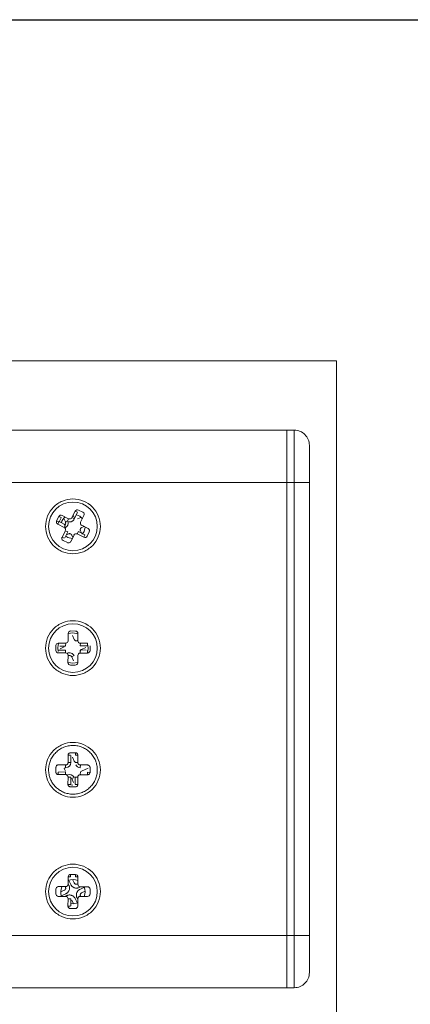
# Model space of a CAD drawing. Header units: inches. Extents: x 0.5 to 10.5, y 0.2 to 8.2.
# Tile 6 of 50: x 5.363 to 5.763, y 2.614 to 3.625. Entities that reach past the tile are written whole.
import ezdxf

# ---------------------------------------------------------------- set-up
doc = ezdxf.new("R2010")
doc.units = ezdxf.units.IN
doc.header["$MEASUREMENT"] = 0
doc.layers.add('SLD-0', color=7, linetype='Continuous')
doc.styles.add('SLDTEXTSTYLE3', font='TXT', dxfattribs={"width": 0.75})
doc.dimstyles.new('SLDDIMSTYLE0', dxfattribs={"dimtxt": 0.125, "dimasz": 0.13, "dimexe": 0, "dimexo": 0.0625, "dimgap": 0.03125, "dimtad": 0, "dimtih": 1, "dimtoh": 1, "dimlfac": 4, "dimrnd": 1e-09, "dimzin": 12, "dimdsep": 46, "dimtxsty": 'SLDTEXTSTYLE3', "dimsah": 1, "dimcen": 0.09, "dimadec": 0, "dimazin": 3, "dimtfac": 1, "dimtofl": 0, "dimtmove": 0, "dimatfit": 3, "dimfxl": 1, "dimfrac": 2, "dimtolj": 1, "dimtzin": 12, "dimarcsym": 0})

# ---------------------------------------------------------------- blocks, each defined once
blk = doc.blocks.new('_D_1')
at = {"layer": 'SLD-0'}
for p, q in [((4.4253, 3.6247), (6.227, 3.6247)), ((6.102, 3.6247), (6.102, 3.0055)), ((5.8163, 2.9801), (5.7909, 2.9801)), ((5.7909, 2.9801), (5.7909, 2.7817)), ((6.3877, 2.9801), (6.4131, 2.9801)), ((6.4131, 2.9801), (6.4131, 2.7817)), ((5.7909, 2.7817), (5.8163, 2.7817)), ((6.4131, 2.7817), (6.3877, 2.7817)), ((6.102, 1.9229), (6.102, 2.5946)), ((5.1741, 1.9229), (6.227, 1.9229))]:
    blk.add_line(p, q, dxfattribs=at)
for points in [[(6.102, 3.6247), (6.082, 3.4947), (6.122, 3.4947)], [(6.102, 1.9229), (6.122, 2.0529), (6.082, 2.0529)]]:
    blk.add_solid(points, dxfattribs=at)
at = {"layer": 'SLD-0', "char_height": 0.125, "attachment_point": 1, "style": 'SLDTEXTSTYLE3'}
for s, insert in [('172.90', (5.848, 2.9428, -0.0612)), ('6.81', (5.8896, 2.7558, -0.0612))]:
    blk.add_mtext(s, dxfattribs=dict(at, insert=insert))

msp = doc.modelspace()

# ---------------------------------------------------------------- linework, layer by layer
at = {"color": 7, "linetype": 'Continuous', "lineweight": 15}
for p, q in [((5.547, 3.2744), (5.2503, 3.2744)), ((5.6878, 3.2744), (5.5628, 3.2744)), ((5.6878, 2.3994), (5.6878, 3.2744)), ((5.3524, 3.2032), (5.6369, 3.2032)), ((5.6369, 3.2032), (5.6444, 3.2032)), ((5.6444, 3.2032), (5.6444, 3.1494)), ((5.6369, 3.1494), (5.3524, 3.1494)), ((5.6444, 3.1494), (5.6369, 3.1494)), ((5.6444, 2.6844), (5.6444, 3.1494)), ((5.6599, 3.1494), (5.6599, 2.6844)), ((5.403, 3.1146), (5.4007, 3.1102)), ((5.4198, 3.1201), (5.4164, 3.1134)), ((5.4018, 3.1068), (5.4085, 3.1034)), ((5.4164, 3.1134), (5.4188, 3.1121)), ((5.4096, 3.1), (5.4062, 3.0934)), ((5.4218, 3.0966), (5.4285, 3.0932)), ((5.41, 2.9845), (5.4025, 2.9845)), ((5.4325, 2.9844), (5.425, 2.9844)), ((5.4024, 2.9745), (5.4099, 2.9745)), ((5.4249, 2.9744), (5.4324, 2.9744)), ((5.4125, 2.8695), (5.4125, 2.862)), ((5.4125, 2.862), (5.4152, 2.862)), ((5.4024, 2.8495), (5.4099, 2.8495)), ((5.4124, 2.847), (5.4123, 2.8395)), ((5.4223, 2.8394), (5.4224, 2.8469)), ((5.4124, 2.722), (5.4123, 2.7145)), ((5.3524, 2.6844), (5.6369, 2.6844)), ((5.6369, 2.6844), (5.6444, 2.6844)), ((5.6444, 2.6844), (5.6444, 2.6307)), ((5.6369, 2.6307), (5.3524, 2.6307)), ((5.6444, 2.6307), (5.6369, 2.6307))]:
    msp.add_line(p, q, dxfattribs=at)
at = {"color": 144, "linetype": 'Continuous', "lineweight": 0}
for p, q in [((5.547, 3.2744), (5.5628, 3.2744)), ((5.6369, 2.6844), (5.6369, 3.1494)), ((5.6369, 3.1494), (5.6369, 2.6844)), ((5.403, 3.1146), (5.4052, 3.1135)), ((5.413, 3.1123), (5.4063, 3.1157)), ((5.4176, 3.1158), (5.4187, 3.1134)), ((5.4188, 3.1121), (5.4221, 3.1186)), ((5.4198, 3.1201), (5.422, 3.1189)), ((5.4276, 3.1189), (5.4232, 3.1212)), ((5.4253, 3.1089), (5.4287, 3.1155)), ((5.4029, 3.109), (5.4007, 3.1102)), ((5.4018, 3.1068), (5.4029, 3.109)), ((5.4053, 3.1131), (5.4033, 3.1091)), ((5.4038, 3.1092), (5.4098, 3.1061)), ((5.4052, 3.1135), (5.4053, 3.1131)), ((5.4097, 3.1091), (5.4081, 3.1124)), ((5.4085, 3.1034), (5.4098, 3.1061)), ((5.4091, 3.1046), (5.4097, 3.1033)), ((5.4097, 3.1091), (5.4119, 3.1101)), ((5.413, 3.1123), (5.4118, 3.1098)), ((5.4221, 3.1122), (5.4254, 3.1137)), ((5.4288, 3.1043), (5.4263, 3.1031)), ((5.4331, 3.1021), (5.4264, 3.1055)), ((5.4123, 3.0987), (5.4092, 3.0926)), ((5.4096, 3.1), (5.4123, 3.0987)), ((5.4128, 3.0967), (5.4108, 3.0958)), ((5.4151, 3.0888), (5.4185, 3.0955)), ((5.4173, 3.0931), (5.4161, 3.0955)), ((5.4218, 3.0966), (5.4231, 3.099)), ((5.4231, 3.099), (5.4295, 3.0958)), ((5.4252, 3.0998), (5.4268, 3.0964)), ((5.4297, 3.0954), (5.4285, 3.0932)), ((5.4297, 3.0954), (5.4295, 3.0958)), ((5.4319, 3.0943), (5.4342, 3.0987)), ((5.4084, 3.0922), (5.4062, 3.0934)), ((5.4073, 3.09), (5.4117, 3.0877)), ((5.4125, 2.9943), (5.4174, 2.9951)), ((5.4125, 2.9945), (5.4125, 2.987)), ((5.42, 2.9969), (5.415, 2.997)), ((5.4174, 2.9951), (5.4225, 2.9942)), ((5.4225, 2.9869), (5.4225, 2.9944)), ((5.4024, 2.982), (5.4025, 2.9845)), ((5.41, 2.9845), (5.4099, 2.9817)), ((5.4168, 2.9925), (5.4187, 2.9884)), ((5.4221, 2.9872), (5.4225, 2.9874)), ((5.425, 2.9844), (5.4249, 2.9816)), ((5.4325, 2.9844), (5.4324, 2.9819)), ((5.3999, 2.982), (5.3999, 2.977)), ((5.4027, 2.9773), (5.4099, 2.9772)), ((5.4099, 2.9814), (5.4039, 2.9814)), ((5.4043, 2.9788), (5.4085, 2.9808)), ((5.4099, 2.9745), (5.4099, 2.9772)), ((5.4128, 2.9717), (5.4116, 2.9742)), ((5.4322, 2.9816), (5.4249, 2.9816)), ((5.4249, 2.9775), (5.4309, 2.9774)), ((5.4249, 2.9744), (5.4249, 2.9772)), ((5.4305, 2.9801), (5.4263, 2.9781)), ((5.4324, 2.9769), (5.4324, 2.9744)), ((5.4349, 2.9768), (5.4349, 2.9818)), ((5.4124, 2.972), (5.4123, 2.9645)), ((5.4128, 2.9717), (5.4124, 2.9715)), ((5.4161, 2.9705), (5.4186, 2.9717)), ((5.4181, 2.9663), (5.4161, 2.9705)), ((5.4223, 2.9644), (5.4224, 2.9719)), ((5.4148, 2.962), (5.4198, 2.9619)), ((5.42, 2.8719), (5.415, 2.872)), ((5.42, 2.8719), (5.42, 2.8694)), ((5.4125, 2.8695), (5.415, 2.8695)), ((5.4153, 2.8692), (5.4152, 2.862)), ((5.4168, 2.8675), (5.4187, 2.8634)), ((5.4225, 2.8619), (5.4197, 2.8619)), ((5.42, 2.8694), (5.4225, 2.8694)), ((5.4221, 2.8622), (5.4225, 2.8624)), ((5.4225, 2.8619), (5.4225, 2.8694)), ((5.3999, 2.857), (5.3999, 2.852)), ((5.4024, 2.8495), (5.4024, 2.852)), ((5.41, 2.8595), (5.4025, 2.8595)), ((5.4027, 2.8523), (5.4099, 2.8522)), ((5.4085, 2.8558), (5.4098, 2.853)), ((5.4097, 2.8591), (5.4095, 2.8595)), ((5.41, 2.8595), (5.4099, 2.8567)), ((5.4099, 2.8495), (5.4099, 2.8522)), ((5.425, 2.8594), (5.4249, 2.8566)), ((5.4325, 2.8594), (5.425, 2.8594)), ((5.433, 2.8563), (5.4263, 2.8531)), ((5.4324, 2.8519), (5.4324, 2.8494)), ((5.4349, 2.8518), (5.4324, 2.8519)), ((5.4349, 2.8518), (5.4349, 2.8568)), ((5.4124, 2.847), (5.4152, 2.847)), ((5.4152, 2.847), (5.4151, 2.8397)), ((5.4161, 2.8455), (5.4186, 2.8467)), ((5.4181, 2.8414), (5.4161, 2.8455)), ((5.4196, 2.8397), (5.4196, 2.8469)), ((5.4196, 2.8469), (5.4224, 2.8469)), ((5.4249, 2.8494), (5.4324, 2.8494)), ((5.4148, 2.8395), (5.4123, 2.8395)), ((5.4174, 2.8388), (5.4132, 2.8394)), ((5.4148, 2.837), (5.4198, 2.8369)), ((5.4223, 2.8394), (5.4198, 2.8394)), ((5.4125, 2.7445), (5.415, 2.7445)), ((5.4125, 2.7445), (5.4125, 2.737)), ((5.4126, 2.7421), (5.4152, 2.7367)), ((5.415, 2.7445), (5.415, 2.747)), ((5.42, 2.7469), (5.415, 2.747)), ((5.4171, 2.7418), (5.4187, 2.7384)), ((5.42, 2.7469), (5.42, 2.7444)), ((5.42, 2.7444), (5.4225, 2.7444)), ((5.4225, 2.7369), (5.4225, 2.7444)), ((5.3999, 2.732), (5.3999, 2.727)), ((5.41, 2.7345), (5.4025, 2.7345)), ((5.4051, 2.7291), (5.4085, 2.7308)), ((5.4097, 2.7341), (5.4095, 2.7345)), ((5.4125, 2.7375), (5.4133, 2.7358)), ((5.4221, 2.7372), (5.4225, 2.7374)), ((5.4255, 2.7344), (5.4238, 2.7336)), ((5.4301, 2.7343), (5.4246, 2.7317)), ((5.4325, 2.7344), (5.425, 2.7344)), ((5.4299, 2.7298), (5.4263, 2.7281)), ((5.4349, 2.7268), (5.4349, 2.7318)), ((5.4024, 2.7245), (5.4099, 2.7245)), ((5.4048, 2.7246), (5.4102, 2.7272)), ((5.4111, 2.7253), (5.4094, 2.7245)), ((5.4124, 2.722), (5.4152, 2.722)), ((5.4128, 2.7217), (5.4124, 2.7215)), ((5.4152, 2.722), (5.4151, 2.7147)), ((5.4178, 2.717), (5.4161, 2.7205)), ((5.4223, 2.7168), (5.4197, 2.7222)), ((5.4216, 2.7231), (5.4224, 2.7214)), ((5.4223, 2.7144), (5.4224, 2.7219)), ((5.4249, 2.7244), (5.4324, 2.7244)), ((5.4252, 2.7248), (5.4253, 2.7244)), ((5.4148, 2.7145), (5.4123, 2.7145)), ((5.4148, 2.712), (5.4198, 2.7119))]:
    msp.add_line(p, q, dxfattribs=at)
at = {"color": 144, "linetype": 'Continuous', "lineweight": 0, "flags": 128}
for points in [[(5.4167, 3.092), (5.4123, 3.093), (5.41, 3.0944)], [(5.4299, 3.1037), (5.4288, 3.0993), (5.4273, 3.0968)], [(5.4022, 2.9758), (5.4018, 2.9794), (5.4022, 2.9829)], [(5.4327, 2.9825), (5.4331, 2.9794), (5.4327, 2.9762)], [(5.4224, 2.9646), (5.4174, 2.9638), (5.4124, 2.9647)], [(5.4224, 2.718), (5.418, 2.717), (5.4151, 2.7172)]]:
    msp.add_lwpolyline(points, dxfattribs=at)
at = {"color": 7, "linetype": 'Continuous', "lineweight": 15}
for centre in [(5.4174, 3.1044), (5.4174, 2.7294)]:
    msp.add_circle(centre, 0.025, dxfattribs=at)
at = {"color": 144, "linetype": 'Continuous', "lineweight": 0}
msp.add_circle((5.4174, 2.9794), 0.025, dxfattribs=at)
for centre, radius, start, end in [((5.4052, 3.1135), 0.0025, 62.9779, 152.9779), ((5.4174, 3.1044), 0.0125, 129.3998, 162.3164), ((5.422, 3.1189), 0.0025, 62.9779, 152.9779), ((5.4174, 3.1044), 0.0125, 39.3998, 73.4496), ((5.4265, 3.1167), 0.0025, 332.9779, 62.9779), ((5.4029, 3.109), 0.0025, 152.9779, 242.9779), ((5.4074, 3.108), 0.00527, 295.3187, 14.6343), ((5.4142, 3.1145), 0.00551, 242.9779, 325.2965), ((5.4275, 3.1077), 0.0025, 152.9779, 242.9779), ((5.4073, 3.1012), 0.0025, 332.9779, 62.9779), ((5.4207, 3.0944), 0.0025, 62.9779, 152.9779), ((5.4297, 3.0954), 0.0025, 242.9779, 332.9779), ((5.4319, 3.0999), 0.0025, 332.9779, 62.9779), ((5.4084, 3.0922), 0.0025, 152.9779, 242.9779), ((5.4128, 3.0899), 0.0025, 242.9779, 332.9779), ((5.415, 2.9945), 0.0025, 89.6891, 179.6891), ((5.42, 2.9944), 0.0025, 359.6891, 89.6891), ((5.4024, 2.982), 0.0025, 89.6891, 179.6891), ((5.41, 2.987), 0.0025, 269.6891, 359.6891), ((5.425, 2.9869), 0.0025, 179.6891, 269.6891), ((5.4024, 2.977), 0.0025, 179.6891, 269.6891), ((5.4099, 2.972), 0.0025, 359.6891, 89.6891), ((5.4249, 2.9719), 0.0025, 89.6891, 179.6891), ((5.4324, 2.9769), 0.0025, 269.6891, 359.6891), ((5.4148, 2.9645), 0.0025, 179.6891, 269.6891), ((5.4198, 2.9644), 0.0025, 269.6891, 359.6891), ((5.41, 2.862), 0.00527, 269.6891, 359.6891), ((5.421, 2.8644), 0.0025, 205.3187, 295.3187), ((5.4074, 2.858), 0.0025, 295.3187, 25.3187), ((5.425, 2.8619), 0.00527, 205.0078, 269.6891), ((5.4274, 2.8509), 0.0025, 115.3187, 205.3187), ((5.4139, 2.8445), 0.00527, 25.3187, 115.3187), ((5.4174, 2.7294), 0.0125, 66.1109, 113.2673), ((5.4024, 2.732), 0.0025, 89.6891, 179.6891), ((5.4174, 2.7294), 0.0125, 156.1109, 203.2673), ((5.41, 2.737), 0.0025, 269.6891, 359.6891), ((5.425, 2.7369), 0.0025, 179.6891, 269.6891), ((5.4174, 2.7294), 0.0125, 336.1109, 23.2673), ((5.4324, 2.7319), 0.0025, 359.6891, 89.6891), ((5.4024, 2.727), 0.0025, 179.6891, 269.6891), ((5.4099, 2.722), 0.0025, 359.6891, 89.6891), ((5.4249, 2.7219), 0.0025, 89.6891, 179.6891), ((5.4324, 2.7269), 0.0025, 269.6891, 359.6891), ((5.4148, 2.7145), 0.0025, 179.6891, 269.6891), ((5.4198, 2.7144), 0.0025, 269.6891, 359.6891)]:
    msp.add_arc(centre, radius, start, end, dxfattribs=at)
at = {"color": 7, "linetype": 'Continuous', "lineweight": 15}
for centre, start, end in [((5.4142, 3.1145), 242.9779, 332.9779), ((5.415, 2.7445), 89.6891, 179.6891), ((5.42, 2.7444), 359.6891, 89.6891)]:
    msp.add_arc(centre, 0.0025, start, end, dxfattribs=at)
at = {"color": 144, "linetype": 'Continuous', "lineweight": 0}
for points, knots in [([(5.6369, 3.1494), (5.6369, 3.1501), (5.6369, 3.1516), (5.6369, 3.1537), (5.6369, 3.1558), (5.6369, 3.1579), (5.6369, 3.161), (5.6369, 3.1651), (5.6369, 3.17), (5.6369, 3.1748), (5.6369, 3.1809), (5.6369, 3.1877), (5.6369, 3.1933), (5.6369, 3.1969), (5.6369, 3.1992), (5.6369, 3.201), (5.6369, 3.2021), (5.6369, 3.2028), (5.6369, 3.2031), (5.6369, 3.2032), (5.6369, 3.2032)], [0, 0, 0, 0, 0.025053, 0.050048, 0.075023, 0.100018, 0.125071, 0.187586, 0.2501, 0.312615, 0.375129, 0.500007, 0.624885, 0.687399, 0.749914, 0.812428, 0.874943, 0.916659, 0.958284, 1, 1, 1, 1]), ([(5.4161, 3.0955), (5.416, 3.0957), (5.4159, 3.096), (5.4154, 3.0964), (5.4147, 3.0969), (5.4139, 3.097), (5.4132, 3.0969), (5.4129, 3.0968), (5.4128, 3.0967)], [0, 0, 0, 0, 0.125308, 0.250615, 0.5, 0.749385, 0.874692, 1, 1, 1, 1]), ([(5.4263, 3.1031), (5.4262, 3.1031), (5.426, 3.103), (5.4257, 3.1027), (5.4253, 3.1022), (5.425, 3.1017), (5.4249, 3.1012), (5.4249, 3.101), (5.4249, 3.1009)], [0, 0, 0, 0, 0.125157, 0.250315, 0.5, 0.749685, 0.874843, 1, 1, 1, 1]), ([(5.4249, 3.1009), (5.4249, 3.1007), (5.4249, 3.1003), (5.4251, 3.1), (5.4252, 3.0998)], [0, 0, 0, 0, 0.5, 1, 1, 1, 1]), ([(5.4187, 2.9884), (5.4188, 2.9882), (5.419, 2.9879), (5.4194, 2.9874), (5.4201, 2.987), (5.421, 2.9869), (5.4216, 2.987), (5.4219, 2.9871), (5.4221, 2.9872)], [0, 0, 0, 0, 0.125308, 0.250615, 0.5, 0.749385, 0.874692, 1, 1, 1, 1]), ([(5.4186, 2.9717), (5.418, 2.973), (5.4169, 2.9739), (5.4143, 2.9749), (5.4129, 2.9748), (5.4116, 2.9742)], [0, 0, 0, 0, 0.5, 0.5, 1, 1, 1, 1]), ([(5.4263, 2.9781), (5.4262, 2.9781), (5.426, 2.978), (5.4257, 2.9777), (5.4253, 2.9772), (5.425, 2.9767), (5.4249, 2.9762), (5.4249, 2.976), (5.4249, 2.9759)], [0, 0, 0, 0, 0.125157, 0.250315, 0.5, 0.749685, 0.874843, 1, 1, 1, 1]), ([(5.3948, 2.8439), (5.3946, 2.8444), (5.3941, 2.8454), (5.3936, 2.8469), (5.3931, 2.8488), (5.3926, 2.8509), (5.3923, 2.8542), (5.3926, 2.8583), (5.3938, 2.863), (5.3959, 2.8675), (5.3989, 2.8714), (5.4025, 2.8747), (5.4068, 2.8772), (5.4114, 2.8789), (5.4163, 2.8796), (5.4213, 2.8793), (5.426, 2.8781), (5.4305, 2.876), (5.4338, 2.8735), (5.4361, 2.8712), (5.4376, 2.8693), (5.439, 2.8672), (5.4397, 2.8657), (5.4401, 2.865)], [0, 0, 0, 0, 0.020872, 0.041698, 0.06257, 0.093848, 0.125126, 0.187606, 0.250086, 0.312566, 0.375047, 0.437527, 0.500007, 0.562487, 0.624967, 0.687448, 0.749928, 0.812408, 0.874888, 0.906166, 0.937444, 0.968722, 1, 1, 1, 1]), ([(5.415, 2.872), (5.4149, 2.8719), (5.4145, 2.8719), (5.4139, 2.8717), (5.4132, 2.8713), (5.4127, 2.8706), (5.4125, 2.87), (5.4125, 2.8696), (5.4125, 2.8695)], [0, 0, 0, 0, 0.125308, 0.250615, 0.5, 0.749385, 0.874692, 1, 1, 1, 1]), ([(5.4401, 2.865), (5.4403, 2.8645), (5.4408, 2.8635), (5.4413, 2.862), (5.4418, 2.8601), (5.4422, 2.858), (5.4425, 2.8547), (5.4423, 2.8506), (5.4411, 2.8458), (5.4389, 2.8414), (5.436, 2.8374), (5.4323, 2.8342), (5.4281, 2.8316), (5.4234, 2.83), (5.4185, 2.8293), (5.4136, 2.8296), (5.4088, 2.8308), (5.4044, 2.8329), (5.4011, 2.8354), (5.3988, 2.8377), (5.3972, 2.8396), (5.3959, 2.8417), (5.3951, 2.8431), (5.3948, 2.8439)], [0, 0, 0, 0, 0.020872, 0.041698, 0.06257, 0.093848, 0.125126, 0.187606, 0.250086, 0.312566, 0.375047, 0.437527, 0.500007, 0.562487, 0.624967, 0.687448, 0.749928, 0.812408, 0.874888, 0.906166, 0.937444, 0.968722, 1, 1, 1, 1]), ([(5.4025, 2.8595), (5.4023, 2.8595), (5.402, 2.8595), (5.4013, 2.8593), (5.4006, 2.8588), (5.4002, 2.8582), (5.4, 2.8575), (5.4, 2.8572), (5.3999, 2.857)], [0, 0, 0, 0, 0.125308, 0.250615, 0.5, 0.749385, 0.874692, 1, 1, 1, 1]), ([(5.3999, 2.852), (5.3999, 2.8519), (5.3999, 2.8515), (5.4001, 2.8511), (5.4002, 2.851)], [0, 0, 0, 0, 0.5, 1, 1, 1, 1]), ([(5.4349, 2.8568), (5.4349, 2.857), (5.4349, 2.8573), (5.4347, 2.858), (5.4343, 2.8587), (5.4336, 2.8591), (5.4329, 2.8593), (5.4326, 2.8594), (5.4325, 2.8594)], [0, 0, 0, 0, 0.125308, 0.250615, 0.5, 0.749385, 0.874692, 1, 1, 1, 1]), ([(5.4002, 2.851), (5.4002, 2.8509), (5.4003, 2.8507), (5.4006, 2.8503), (5.4011, 2.8499), (5.4016, 2.8496), (5.4021, 2.8495), (5.4023, 2.8495), (5.4024, 2.8495)], [0, 0, 0, 0, 0.125157, 0.250315, 0.5, 0.749685, 0.874843, 1, 1, 1, 1]), ([(5.4099, 2.8495), (5.4101, 2.8495), (5.4104, 2.8495), (5.411, 2.8493), (5.4117, 2.8488), (5.4122, 2.8481), (5.4124, 2.8475), (5.4124, 2.8471), (5.4124, 2.847)], [0, 0, 0, 0, 0.125308, 0.250615, 0.5, 0.749385, 0.874692, 1, 1, 1, 1]), ([(5.4224, 2.8469), (5.4224, 2.8471), (5.4224, 2.8474), (5.4226, 2.848), (5.4231, 2.8487), (5.4238, 2.8492), (5.4244, 2.8494), (5.4247, 2.8494), (5.4249, 2.8494)], [0, 0, 0, 0, 0.1253076, 0.2506152, 0.5, 0.7493848, 0.8746924, 1, 1, 1, 1]), ([(5.4123, 2.8395), (5.4124, 2.8393), (5.4124, 2.8389), (5.4125, 2.8386), (5.4126, 2.8384)], [0, 0, 0, 0, 0.5, 1, 1, 1, 1]), ([(5.4126, 2.8384), (5.4126, 2.8383), (5.4127, 2.8381), (5.413, 2.8377), (5.4135, 2.8373), (5.414, 2.8371), (5.4145, 2.837), (5.4147, 2.837), (5.4148, 2.837)], [0, 0, 0, 0, 0.125157, 0.250315, 0.5, 0.749685, 0.874843, 1, 1, 1, 1]), ([(5.4198, 2.8369), (5.42, 2.8369), (5.4203, 2.837), (5.421, 2.8371), (5.4217, 2.8376), (5.4221, 2.8383), (5.4223, 2.8389), (5.4223, 2.8393), (5.4223, 2.8394)], [0, 0, 0, 0, 0.125308, 0.250615, 0.5, 0.749385, 0.874692, 1, 1, 1, 1]), ([(5.4085, 2.7308), (5.4087, 2.7308), (5.4089, 2.731), (5.4094, 2.7314), (5.4099, 2.7322), (5.41, 2.733), (5.4099, 2.7336), (5.4098, 2.7339), (5.4097, 2.7341)], [0, 0, 0, 0, 0.125308, 0.250615, 0.5, 0.749385, 0.874692, 1, 1, 1, 1]), ([(5.4102, 2.7272), (5.4104, 2.7273), (5.4108, 2.7275), (5.4113, 2.7278), (5.4118, 2.7282), (5.4124, 2.7288), (5.413, 2.7297), (5.4136, 2.7308), (5.4139, 2.7321), (5.4139, 2.7333), (5.4138, 2.7346), (5.4135, 2.7354), (5.4133, 2.7358)], [0, 0, 0, 0, 0.062862, 0.125114, 0.187365, 0.250227, 0.375189, 0.500151, 0.625114, 0.750076, 0.875038, 1, 1, 1, 1]), ([(5.4152, 2.7367), (5.4152, 2.7365), (5.4154, 2.7361), (5.4158, 2.7356), (5.4162, 2.7351), (5.4168, 2.7345), (5.4177, 2.7338), (5.4188, 2.7333), (5.42, 2.733), (5.4213, 2.7329), (5.4226, 2.7331), (5.4234, 2.7334), (5.4238, 2.7336)], [0, 0, 0, 0, 0.062862, 0.125114, 0.187365, 0.250227, 0.375189, 0.500151, 0.625114, 0.750076, 0.875038, 1, 1, 1, 1]), ([(5.4187, 2.7384), (5.4188, 2.7382), (5.419, 2.7379), (5.4194, 2.7374), (5.4201, 2.737), (5.421, 2.7369), (5.4216, 2.737), (5.4219, 2.7371), (5.4221, 2.7372)], [0, 0, 0, 0, 0.125308, 0.250615, 0.5, 0.749385, 0.874692, 1, 1, 1, 1]), ([(5.4246, 2.7317), (5.4245, 2.7316), (5.4241, 2.7314), (5.4236, 2.7311), (5.4228, 2.7305), (5.4219, 2.7294), (5.4212, 2.728), (5.421, 2.7268), (5.421, 2.7262), (5.4209, 2.7259)], [0, 0, 0, 0, 0.083591, 0.16681, 0.250401, 0.500058, 0.749714, 0.874857, 1, 1, 1, 1]), ([(5.4197, 2.7222), (5.4196, 2.7224), (5.4194, 2.7228), (5.4191, 2.7233), (5.4187, 2.7238), (5.4181, 2.7244), (5.4172, 2.725), (5.4161, 2.7256), (5.4148, 2.7259), (5.4135, 2.726), (5.4123, 2.7258), (5.4115, 2.7255), (5.4111, 2.7253)], [0, 0, 0, 0, 0.0628624, 0.1251136, 0.1873647, 0.2502271, 0.3751893, 0.5001514, 0.6251136, 0.7500757, 0.8750379, 1, 1, 1, 1]), ([(5.4209, 2.7259), (5.421, 2.7256), (5.421, 2.7252), (5.4211, 2.7244), (5.4213, 2.7238), (5.4215, 2.7233), (5.4216, 2.7231)], [0, 0, 0, 0, 0.25, 0.5, 0.75, 1, 1, 1, 1]), ([(5.4263, 2.7281), (5.4262, 2.7281), (5.426, 2.728), (5.4257, 2.7277), (5.4253, 2.7272), (5.425, 2.7267), (5.4249, 2.7262), (5.4249, 2.726), (5.4249, 2.7259)], [0, 0, 0, 0, 0.125157, 0.250315, 0.5, 0.749685, 0.874843, 1, 1, 1, 1]), ([(5.4249, 2.7259), (5.4249, 2.7257), (5.4249, 2.7253), (5.4251, 2.725), (5.4252, 2.7248)], [0, 0, 0, 0, 0.5, 1, 1, 1, 1]), ([(5.6369, 2.6307), (5.6369, 2.6307), (5.6369, 2.6307), (5.6369, 2.6308), (5.6369, 2.6311), (5.6369, 2.6313), (5.6369, 2.6319), (5.6369, 2.6329), (5.6369, 2.6347), (5.6369, 2.637), (5.6369, 2.6406), (5.6369, 2.6462), (5.6369, 2.653), (5.6369, 2.6591), (5.6369, 2.6638), (5.6369, 2.6688), (5.6369, 2.6734), (5.6369, 2.6774), (5.6369, 2.6809), (5.6369, 2.6833), (5.6369, 2.6844)], [0, 0, 0, 0, 0.025053, 0.050048, 0.075023, 0.100018, 0.125071, 0.187586, 0.2501, 0.312615, 0.375129, 0.500007, 0.624885, 0.687399, 0.749914, 0.812428, 0.874943, 0.916659, 0.958284, 1, 1, 1, 1])]:
    msp.add_open_spline(points, degree=3, knots=knots, dxfattribs=at)
at = {"color": 7, "linetype": 'Continuous', "lineweight": 15}
for points, knots in [([(5.6599, 3.1877), (5.6599, 3.1897), (5.6595, 3.1917), (5.658, 3.1955), (5.6568, 3.1972), (5.654, 3.2001), (5.6522, 3.2012), (5.6485, 3.2028), (5.6465, 3.2032), (5.6444, 3.2032)], [0, 0, 0, 0, 0.25, 0.25, 0.5, 0.5, 0.75, 0.75, 1, 1, 1, 1]), ([(5.6599, 3.1877), (5.6599, 3.1877), (5.6599, 3.1877), (5.6599, 3.1875), (5.6599, 3.1873), (5.6599, 3.1869), (5.6599, 3.1861), (5.6599, 3.1848), (5.6599, 3.1832), (5.6599, 3.1807), (5.6599, 3.1767), (5.6599, 3.1718), (5.6599, 3.1675), (5.6599, 3.1641), (5.6599, 3.1606), (5.6599, 3.1569), (5.6599, 3.1532), (5.6599, 3.1507), (5.6599, 3.1494)], [0, 0, 0, 0, 0.031306, 0.062535, 0.093765, 0.125071, 0.187587, 0.250104, 0.312621, 0.375137, 0.500019, 0.624901, 0.687417, 0.749934, 0.81245, 0.874967, 0.937483, 1, 1, 1, 1]), ([(5.6444, 3.1494), (5.6465, 3.1494), (5.6485, 3.1494), (5.6522, 3.1494), (5.654, 3.1494), (5.6568, 3.1494), (5.658, 3.1494), (5.6595, 3.1494), (5.6599, 3.1494), (5.6599, 3.1494)], [0, 0, 0, 0, 0.25, 0.25, 0.5, 0.5, 0.75, 0.75, 1, 1, 1, 1]), ([(5.4174, 3.0763), (5.4137, 3.0763), (5.4101, 3.077), (5.4033, 3.0799), (5.4001, 3.082), (5.3949, 3.0872), (5.3929, 3.0903), (5.39, 3.0971), (5.3893, 3.1008), (5.3893, 3.1081), (5.39, 3.1118), (5.3929, 3.1186), (5.3949, 3.1217), (5.4001, 3.1269), (5.4033, 3.129), (5.4101, 3.1318), (5.4137, 3.1326), (5.4174, 3.1326)], [0, 0, 0, 0, 0.125, 0.125, 0.25, 0.25, 0.375, 0.375, 0.5, 0.5, 0.625, 0.625, 0.75, 0.75, 0.875, 0.875, 1, 1, 1, 1]), ([(5.4174, 3.1326), (5.4211, 3.1326), (5.4248, 3.1318), (5.4316, 3.129), (5.4347, 3.1269), (5.4399, 3.1217), (5.442, 3.1186), (5.4448, 3.1118), (5.4456, 3.1081), (5.4456, 3.1008), (5.4448, 3.0971), (5.442, 3.0903), (5.4399, 3.0872), (5.4347, 3.082), (5.4316, 3.0799), (5.4248, 3.077), (5.4211, 3.0763), (5.4174, 3.0763)], [0, 0, 0, 0, 0.125, 0.125, 0.25, 0.25, 0.375, 0.375, 0.5, 0.5, 0.625, 0.625, 0.75, 0.75, 0.875, 0.875, 1, 1, 1, 1]), ([(5.4085, 3.1058), (5.4087, 3.1058), (5.4089, 3.106), (5.4094, 3.1064), (5.4099, 3.1072), (5.41, 3.108), (5.4099, 3.1086), (5.4098, 3.1089), (5.4097, 3.1091)], [0, 0, 0, 0, 0.125308, 0.250615, 0.5, 0.749385, 0.874692, 1, 1, 1, 1]), ([(5.4174, 2.9513), (5.4137, 2.9513), (5.4101, 2.952), (5.4033, 2.9549), (5.4001, 2.957), (5.3949, 2.9622), (5.3929, 2.9653), (5.39, 2.9721), (5.3893, 2.9758), (5.3893, 2.9831), (5.39, 2.9868), (5.3929, 2.9936), (5.3949, 2.9967), (5.4001, 3.0019), (5.4033, 3.004), (5.4101, 3.0068), (5.4137, 3.0076), (5.4174, 3.0076)], [0, 0, 0, 0, 0.125, 0.125, 0.25, 0.25, 0.375, 0.375, 0.5, 0.5, 0.625, 0.625, 0.75, 0.75, 0.875, 0.875, 1, 1, 1, 1]), ([(5.4174, 3.0076), (5.4211, 3.0076), (5.4248, 3.0068), (5.4316, 3.004), (5.4347, 3.0019), (5.4399, 2.9967), (5.442, 2.9936), (5.4448, 2.9868), (5.4456, 2.9831), (5.4456, 2.9758), (5.4448, 2.9721), (5.442, 2.9653), (5.4399, 2.9622), (5.4347, 2.957), (5.4316, 2.9549), (5.4248, 2.952), (5.4211, 2.9513), (5.4174, 2.9513)], [0, 0, 0, 0, 0.125, 0.125, 0.25, 0.25, 0.375, 0.375, 0.5, 0.5, 0.625, 0.625, 0.75, 0.75, 0.875, 0.875, 1, 1, 1, 1]), ([(5.4161, 2.9705), (5.416, 2.9707), (5.4159, 2.971), (5.4154, 2.9714), (5.4147, 2.9719), (5.4139, 2.972), (5.4132, 2.9719), (5.4129, 2.9718), (5.4128, 2.9717)], [0, 0, 0, 0, 0.1253076, 0.2506152, 0.5, 0.7493848, 0.8746924, 1, 1, 1, 1]), ([(5.4174, 2.8263), (5.4137, 2.8263), (5.4101, 2.827), (5.4033, 2.8299), (5.4001, 2.832), (5.3949, 2.8372), (5.3929, 2.8403), (5.39, 2.8471), (5.3893, 2.8508), (5.3893, 2.8581), (5.39, 2.8618), (5.3929, 2.8686), (5.3949, 2.8717), (5.4001, 2.8769), (5.4033, 2.879), (5.4101, 2.8818), (5.4137, 2.8826), (5.4174, 2.8826)], [0, 0, 0, 0, 0.125, 0.125, 0.25, 0.25, 0.375, 0.375, 0.5, 0.5, 0.625, 0.625, 0.75, 0.75, 0.875, 0.875, 1, 1, 1, 1]), ([(5.4174, 2.8826), (5.4211, 2.8826), (5.4248, 2.8818), (5.4316, 2.879), (5.4347, 2.8769), (5.4399, 2.8717), (5.442, 2.8686), (5.4448, 2.8618), (5.4456, 2.8581), (5.4456, 2.8508), (5.4448, 2.8471), (5.442, 2.8403), (5.4399, 2.8372), (5.4347, 2.832), (5.4316, 2.8299), (5.4248, 2.827), (5.4211, 2.8263), (5.4174, 2.8263)], [0, 0, 0, 0, 0.125, 0.125, 0.25, 0.25, 0.375, 0.375, 0.5, 0.5, 0.625, 0.625, 0.75, 0.75, 0.875, 0.875, 1, 1, 1, 1]), ([(5.4225, 2.8694), (5.4225, 2.8696), (5.4225, 2.8699), (5.4223, 2.8705), (5.4218, 2.8712), (5.4211, 2.8717), (5.4205, 2.8719), (5.4202, 2.8719), (5.42, 2.8719)], [0, 0, 0, 0, 0.125308, 0.250615, 0.5, 0.749385, 0.874692, 1, 1, 1, 1]), ([(5.4125, 2.862), (5.4125, 2.8618), (5.4124, 2.8615), (5.4122, 2.8609), (5.4118, 2.8602), (5.4111, 2.8597), (5.4104, 2.8595), (5.4101, 2.8595), (5.41, 2.8595)], [0, 0, 0, 0, 0.125308, 0.250615, 0.5, 0.749385, 0.874692, 1, 1, 1, 1]), ([(5.4227, 2.8608), (5.4226, 2.861), (5.4225, 2.8614), (5.4225, 2.8617), (5.4225, 2.8619)], [0, 0, 0, 0, 0.5, 1, 1, 1, 1]), ([(5.425, 2.8594), (5.4248, 2.8594), (5.4246, 2.8594), (5.4241, 2.8595), (5.4236, 2.8598), (5.4232, 2.8602), (5.4229, 2.8605), (5.4228, 2.8607), (5.4227, 2.8608)], [0, 0, 0, 0, 0.125157, 0.250315, 0.5, 0.749685, 0.874843, 1, 1, 1, 1]), ([(5.4324, 2.8494), (5.4326, 2.8494), (5.4329, 2.8494), (5.4335, 2.8496), (5.4342, 2.85), (5.4347, 2.8507), (5.4349, 2.8514), (5.4349, 2.8517), (5.4349, 2.8518)], [0, 0, 0, 0, 0.125308, 0.250615, 0.5, 0.749385, 0.874692, 1, 1, 1, 1]), ([(5.4174, 2.7013), (5.4137, 2.7013), (5.4101, 2.702), (5.4033, 2.7049), (5.4001, 2.707), (5.3949, 2.7122), (5.3929, 2.7153), (5.39, 2.7221), (5.3893, 2.7258), (5.3893, 2.7331), (5.39, 2.7368), (5.3929, 2.7436), (5.3949, 2.7467), (5.4001, 2.7519), (5.4033, 2.754), (5.4101, 2.7568), (5.4137, 2.7576), (5.4174, 2.7576)], [0, 0, 0, 0, 0.125, 0.125, 0.25, 0.25, 0.375, 0.375, 0.5, 0.5, 0.625, 0.625, 0.75, 0.75, 0.875, 0.875, 1, 1, 1, 1]), ([(5.4174, 2.7576), (5.4211, 2.7576), (5.4248, 2.7568), (5.4316, 2.754), (5.4347, 2.7519), (5.4399, 2.7467), (5.442, 2.7436), (5.4448, 2.7368), (5.4456, 2.7331), (5.4456, 2.7258), (5.4448, 2.7221), (5.442, 2.7153), (5.4399, 2.7122), (5.4347, 2.707), (5.4316, 2.7049), (5.4248, 2.702), (5.4211, 2.7013), (5.4174, 2.7013)], [0, 0, 0, 0, 0.125, 0.125, 0.25, 0.25, 0.375, 0.375, 0.5, 0.5, 0.625, 0.625, 0.75, 0.75, 0.875, 0.875, 1, 1, 1, 1]), ([(5.6599, 2.6844), (5.6599, 2.6844), (5.6595, 2.6844), (5.658, 2.6844), (5.6568, 2.6844), (5.654, 2.6844), (5.6522, 2.6844), (5.6485, 2.6844), (5.6465, 2.6844), (5.6444, 2.6844)], [0, 0, 0, 0, 0.25, 0.25, 0.5, 0.5, 0.75, 0.75, 1, 1, 1, 1]), ([(5.6599, 2.6844), (5.6599, 2.6838), (5.6599, 2.6826), (5.6599, 2.6807), (5.6599, 2.6788), (5.6599, 2.6764), (5.6599, 2.6733), (5.6599, 2.6698), (5.6599, 2.6664), (5.6599, 2.6621), (5.6599, 2.6572), (5.6599, 2.6532), (5.6599, 2.6507), (5.6599, 2.649), (5.6599, 2.6478), (5.6599, 2.6469), (5.6599, 2.6463), (5.6599, 2.6462), (5.6599, 2.6462)], [0, 0, 0, 0, 0.031306, 0.062535, 0.093765, 0.125071, 0.187587, 0.250104, 0.312621, 0.375137, 0.500019, 0.624901, 0.687417, 0.749934, 0.81245, 0.874967, 0.937483, 1, 1, 1, 1]), ([(5.6444, 2.6307), (5.6465, 2.6307), (5.6485, 2.6311), (5.6522, 2.6326), (5.654, 2.6338), (5.6568, 2.6367), (5.658, 2.6384), (5.6595, 2.6421), (5.6599, 2.6442), (5.6599, 2.6462)], [0, 0, 0, 0, 0.25, 0.25, 0.5, 0.5, 0.75, 0.75, 1, 1, 1, 1])]:
    msp.add_open_spline(points, degree=3, knots=knots, dxfattribs=at)

# ---------------------------------------------------------------- dimensions: what is measured, and where the dimension line sits
at = {"layer": 'SLD-0'}
dim = msp.add_linear_dim(base=(6.102, 1.9229), p1=(4.3753, 3.6247), p2=(5.1241, 1.9229), angle=90, dimstyle='SLDDIMSTYLE0', dxfattribs=at)
dim.commit()
dim.dimension.update_dxf_attribs({"geometry": '_D_1', "text_midpoint": (6.102, 2.8001), "dimtype": 160})

doc.saveas('drawing.dxf')
